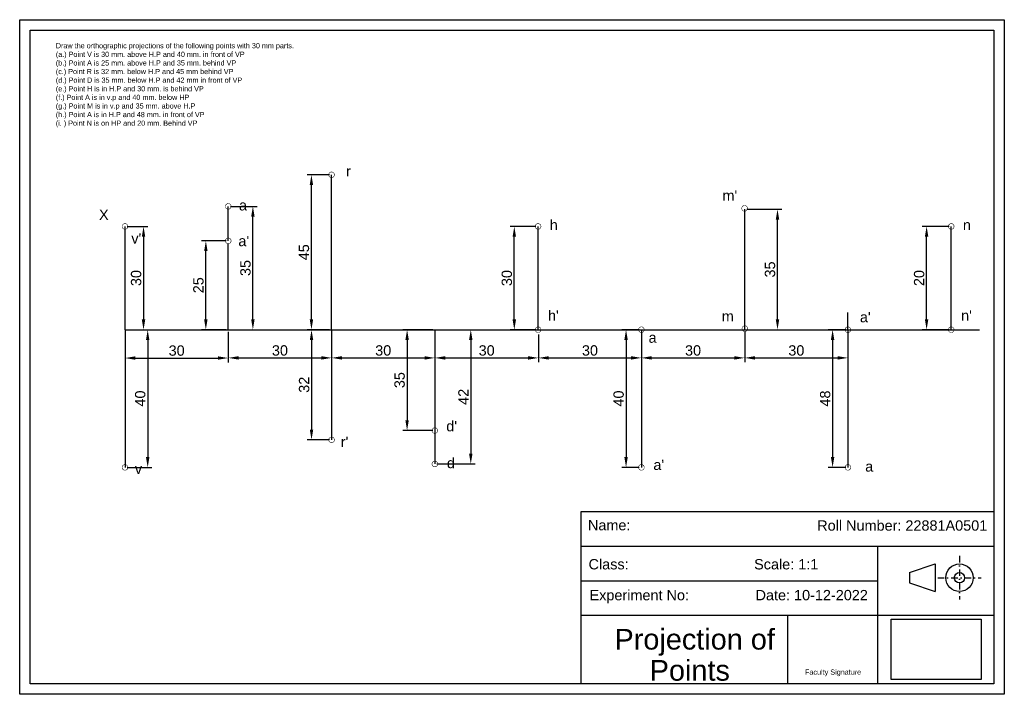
# Model space of a CAD drawing. Header units: millimetres. Extents: x 7 to 293, y 7 to 203.
import ezdxf

# ---------------------------------------------------------------- set-up
doc = ezdxf.new("R2010")
doc.units = ezdxf.units.MM
doc.linetypes.add('DASHDOT2', pattern=[12.7, 6.35, -3.175, 0, -3.175])
doc.styles.get("Standard").update_dxf_attribs({"font": 'arial.ttf'})
doc.dimstyles.new('ISO-25', dxfattribs={"dimtxt": 3, "dimasz": 3, "dimexe": 1.25, "dimexo": 0.625, "dimtad": 1, "dimtoh": 1, "dimdec": 0, "dimtxsty": 'Standard', "dimcen": 2.5, "dimclrd": 3, "dimclre": 4, "dimclrt": 6, "dimadec": 0, "dimazin": 0, "dimtfac": 1, "dimtdec": 0, "dimtmove": 0, "dimatfit": 3, "dimfxl": 1, "dimarcsym": 0})
picture_1 = doc.add_image_def('image1.png', size_in_pixel=(2532, 1700))

# ---------------------------------------------------------------- blocks, each defined once
blk = doc.blocks.new('College logo')
image = blk.add_image(picture_1, insert=(0, 0), size_in_units=(26.11, 17.53))
image.dxf.flags = 7
blk = doc.blocks.new('*D3')
at = {"color": 4, "lineweight": -2, "transparency": 16777216}
for p, q in [((37.59, 112.31), (37.59, 103.45)), ((67.59, 112.31), (67.59, 103.45))]:
    blk.add_line(p, q, dxfattribs=at)
at = {"color": 3, "lineweight": -2, "transparency": 16777216}
blk.add_line((40.59, 104.7), (64.59, 104.7), dxfattribs=at)
at = {"color": 3, "transparency": 16777216}
for points in [[(40.59, 105.2), (40.59, 104.2), (37.59, 104.7)], [(64.59, 105.2), (64.59, 104.2), (67.59, 104.7)]]:
    blk.add_solid(points, dxfattribs=at)
at = {"layer": 'Defpoints', "color": 0, "transparency": 16777216}
for p in [(37.59, 112.93), (67.59, 112.93), (67.59, 104.7)]:
    blk.add_point(p, dxfattribs=at)
at = {"color": 6, "transparency": 16777216, "insert": (52.59, 106.85), "char_height": 3, "attachment_point": 5}
blk.add_mtext('30', dxfattribs=at)
blk = doc.blocks.new('*D4')
at = {"color": 4, "lineweight": -2, "transparency": 16777216}
for p, q in [((38.21, 142.93), (44.22, 142.93)), ((38.21, 112.93), (44.22, 112.93))]:
    blk.add_line(p, q, dxfattribs=at)
at = {"color": 3, "lineweight": -2, "transparency": 16777216}
blk.add_line((42.97, 139.93), (42.97, 115.93), dxfattribs=at)
at = {"color": 3, "transparency": 16777216}
for points in [[(42.47, 139.93), (43.47, 139.93), (42.97, 142.93)], [(42.47, 115.93), (43.47, 115.93), (42.97, 112.93)]]:
    blk.add_solid(points, dxfattribs=at)
at = {"layer": 'Defpoints', "color": 0, "transparency": 16777216}
for p in [(37.59, 142.93), (37.59, 112.93), (42.97, 112.93)]:
    blk.add_point(p, dxfattribs=at)
at = {"color": 6, "transparency": 16777216, "insert": (40.82, 127.93), "char_height": 3, "attachment_point": 5, "rotation": 90}
blk.add_mtext('30', dxfattribs=at)
blk = doc.blocks.new('*D5')
at = {"color": 4, "lineweight": -2, "transparency": 16777216}
for p, q in [((38.21, 112.93), (45.43, 112.93)), ((38.21, 72.93), (45.43, 72.93))]:
    blk.add_line(p, q, dxfattribs=at)
at = {"color": 3, "lineweight": -2, "transparency": 16777216}
blk.add_line((44.18, 109.93), (44.18, 75.93), dxfattribs=at)
at = {"color": 3, "transparency": 16777216}
for points in [[(43.68, 109.93), (44.68, 109.93), (44.18, 112.93)], [(43.68, 75.93), (44.68, 75.93), (44.18, 72.93)]]:
    blk.add_solid(points, dxfattribs=at)
at = {"layer": 'Defpoints', "color": 0, "transparency": 16777216}
for p in [(37.59, 112.93), (37.59, 72.93), (44.18, 72.93)]:
    blk.add_point(p, dxfattribs=at)
at = {"color": 6, "transparency": 16777216, "insert": (42.02, 92.93), "char_height": 3, "attachment_point": 5, "rotation": 90}
blk.add_mtext('40', dxfattribs=at)
blk = doc.blocks.new('*D11')
at = {"color": 4, "lineweight": -2, "transparency": 16777216}
for p, q in [((156.96, 142.93), (149.42, 142.93)), ((156.96, 112.93), (149.42, 112.93))]:
    blk.add_line(p, q, dxfattribs=at)
at = {"color": 3, "lineweight": -2, "transparency": 16777216}
blk.add_line((150.67, 115.93), (150.67, 139.93), dxfattribs=at)
at = {"color": 3, "transparency": 16777216}
for points in [[(150.17, 139.93), (151.17, 139.93), (150.67, 142.93)], [(150.17, 115.93), (151.17, 115.93), (150.67, 112.93)]]:
    blk.add_solid(points, dxfattribs=at)
at = {"layer": 'Defpoints', "color": 0, "transparency": 16777216}
for p in [(150.67, 142.93), (157.59, 142.93), (157.59, 112.93)]:
    blk.add_point(p, dxfattribs=at)
at = {"color": 6, "transparency": 16777216, "insert": (148.51, 127.93), "char_height": 3, "attachment_point": 5, "rotation": 90}
blk.add_mtext('30', dxfattribs=at)
blk = doc.blocks.new('*D19')
at = {"color": 4, "lineweight": -2, "transparency": 16777216}
for p, q in [((126.96, 112.93), (118.28, 112.93)), ((126.96, 83.63), (118.28, 83.63))]:
    blk.add_line(p, q, dxfattribs=at)
at = {"color": 3, "lineweight": -2, "transparency": 16777216}
blk.add_line((119.53, 109.93), (119.53, 86.63), dxfattribs=at)
at = {"color": 3, "transparency": 16777216}
for points in [[(119.03, 109.93), (120.03, 109.93), (119.53, 112.93)], [(119.03, 86.63), (120.03, 86.63), (119.53, 83.63)]]:
    blk.add_solid(points, dxfattribs=at)
at = {"layer": 'Defpoints', "color": 0, "transparency": 16777216}
for p in [(127.59, 112.93), (119.53, 83.63), (127.59, 83.63)]:
    blk.add_point(p, dxfattribs=at)
at = {"color": 6, "transparency": 16777216, "insert": (117.37, 98.28), "char_height": 3, "attachment_point": 5, "rotation": 90}
blk.add_mtext('35', dxfattribs=at)
blk = doc.blocks.new('*D20')
at = {"color": 4, "lineweight": -2, "transparency": 16777216}
for p, q in [((128.21, 112.93), (139.28, 112.93)), ((128.21, 73.93), (139.28, 73.93))]:
    blk.add_line(p, q, dxfattribs=at)
at = {"color": 3, "lineweight": -2, "transparency": 16777216}
blk.add_line((138.03, 109.93), (138.03, 76.93), dxfattribs=at)
at = {"color": 3, "transparency": 16777216}
for points in [[(137.53, 109.93), (138.53, 109.93), (138.03, 112.93)], [(137.53, 76.93), (138.53, 76.93), (138.03, 73.93)]]:
    blk.add_solid(points, dxfattribs=at)
at = {"layer": 'Defpoints', "color": 0, "transparency": 16777216}
for p in [(127.59, 112.93), (127.59, 73.93), (138.03, 73.93)]:
    blk.add_point(p, dxfattribs=at)
at = {"color": 6, "transparency": 16777216, "insert": (135.89, 93.43), "char_height": 3, "attachment_point": 5, "rotation": 90}
blk.add_mtext('42', dxfattribs=at)
blk = doc.blocks.new('*D21')
at = {"color": 4, "lineweight": -2, "transparency": 16777216}
for p, q in [((186.96, 112.93), (181.88, 112.93)), ((186.96, 72.93), (181.88, 72.93))]:
    blk.add_line(p, q, dxfattribs=at)
at = {"color": 3, "lineweight": -2, "transparency": 16777216}
blk.add_line((183.13, 109.93), (183.13, 75.93), dxfattribs=at)
at = {"color": 3, "transparency": 16777216}
for points in [[(182.63, 109.93), (183.63, 109.93), (183.13, 112.93)], [(182.63, 75.93), (183.63, 75.93), (183.13, 72.93)]]:
    blk.add_solid(points, dxfattribs=at)
at = {"layer": 'Defpoints', "color": 0, "transparency": 16777216}
for p in [(187.59, 112.93), (183.13, 72.93), (187.59, 72.93)]:
    blk.add_point(p, dxfattribs=at)
at = {"color": 6, "transparency": 16777216, "insert": (180.98, 92.93), "char_height": 3, "attachment_point": 5, "rotation": 90}
blk.add_mtext('40', dxfattribs=at)
blk = doc.blocks.new('*D22')
at = {"color": 4, "lineweight": -2, "transparency": 16777216}
for p, q in [((67.59, 112.31), (67.59, 103.49)), ((97.59, 112.31), (97.59, 103.49))]:
    blk.add_line(p, q, dxfattribs=at)
at = {"color": 3, "lineweight": -2, "transparency": 16777216}
blk.add_line((70.59, 104.74), (94.59, 104.74), dxfattribs=at)
at = {"color": 3, "transparency": 16777216}
for points in [[(70.59, 105.24), (70.59, 104.24), (67.59, 104.74)], [(94.59, 105.24), (94.59, 104.24), (97.59, 104.74)]]:
    blk.add_solid(points, dxfattribs=at)
at = {"layer": 'Defpoints', "color": 0, "transparency": 16777216}
for p in [(67.59, 112.93), (97.59, 112.93), (97.59, 104.74)]:
    blk.add_point(p, dxfattribs=at)
at = {"color": 6, "transparency": 16777216, "insert": (82.59, 106.89), "char_height": 3, "attachment_point": 5}
blk.add_mtext('30', dxfattribs=at)
blk = doc.blocks.new('*D23')
at = {"color": 4, "lineweight": -2, "transparency": 16777216}
for p, q in [((97.59, 112.31), (97.59, 103.49)), ((127.59, 112.31), (127.59, 103.49))]:
    blk.add_line(p, q, dxfattribs=at)
at = {"color": 3, "lineweight": -2, "transparency": 16777216}
blk.add_line((100.59, 104.74), (124.59, 104.74), dxfattribs=at)
at = {"color": 3, "transparency": 16777216}
for points in [[(100.59, 105.24), (100.59, 104.24), (97.59, 104.74)], [(124.59, 105.24), (124.59, 104.24), (127.59, 104.74)]]:
    blk.add_solid(points, dxfattribs=at)
at = {"layer": 'Defpoints', "color": 0, "transparency": 16777216}
for p in [(97.59, 112.93), (127.59, 112.93), (127.59, 104.74)]:
    blk.add_point(p, dxfattribs=at)
at = {"color": 6, "transparency": 16777216, "insert": (112.59, 106.89), "char_height": 3, "attachment_point": 5}
blk.add_mtext('30', dxfattribs=at)
blk = doc.blocks.new('*D24')
at = {"color": 4, "lineweight": -2, "transparency": 16777216}
for p, q in [((127.59, 112.31), (127.59, 103.49)), ((157.69, 111.49), (157.69, 103.49))]:
    blk.add_line(p, q, dxfattribs=at)
at = {"color": 3, "lineweight": -2, "transparency": 16777216}
blk.add_line((130.59, 104.74), (154.69, 104.74), dxfattribs=at)
at = {"color": 3, "transparency": 16777216}
for points in [[(130.59, 105.24), (130.59, 104.24), (127.59, 104.74)], [(154.69, 105.24), (154.69, 104.24), (157.69, 104.74)]]:
    blk.add_solid(points, dxfattribs=at)
at = {"layer": 'Defpoints', "color": 0, "transparency": 16777216}
for p in [(127.59, 112.93), (157.69, 112.12), (157.69, 104.74)]:
    blk.add_point(p, dxfattribs=at)
at = {"color": 6, "transparency": 16777216, "insert": (142.64, 106.89), "char_height": 3, "attachment_point": 5}
blk.add_mtext('30', dxfattribs=at)
blk = doc.blocks.new('*D25')
at = {"color": 4, "lineweight": -2, "transparency": 16777216}
for p, q in [((187.59, 112.31), (187.59, 103.49)), ((157.69, 111.49), (157.69, 103.49))]:
    blk.add_line(p, q, dxfattribs=at)
at = {"color": 3, "lineweight": -2, "transparency": 16777216}
blk.add_line((160.69, 104.74), (184.59, 104.74), dxfattribs=at)
at = {"color": 3, "transparency": 16777216}
for points in [[(160.69, 105.24), (160.69, 104.24), (157.69, 104.74)], [(184.59, 105.24), (184.59, 104.24), (187.59, 104.74)]]:
    blk.add_solid(points, dxfattribs=at)
at = {"layer": 'Defpoints', "color": 0, "transparency": 16777216}
for p in [(157.69, 112.12), (187.59, 112.93), (187.59, 104.74)]:
    blk.add_point(p, dxfattribs=at)
at = {"color": 6, "transparency": 16777216, "insert": (172.64, 106.89), "char_height": 3, "attachment_point": 5}
blk.add_mtext('30', dxfattribs=at)
blk = doc.blocks.new('*D26')
at = {"color": 4, "lineweight": -2, "transparency": 16777216}
for p, q in [((187.59, 112.31), (187.59, 103.49)), ((217.59, 112.31), (217.59, 103.49))]:
    blk.add_line(p, q, dxfattribs=at)
at = {"color": 3, "lineweight": -2, "transparency": 16777216}
blk.add_line((190.59, 104.74), (214.59, 104.74), dxfattribs=at)
at = {"color": 3, "transparency": 16777216}
for points in [[(190.59, 105.24), (190.59, 104.24), (187.59, 104.74)], [(214.59, 105.24), (214.59, 104.24), (217.59, 104.74)]]:
    blk.add_solid(points, dxfattribs=at)
at = {"layer": 'Defpoints', "color": 0, "transparency": 16777216}
for p in [(187.59, 112.93), (217.59, 112.93), (217.59, 104.74)]:
    blk.add_point(p, dxfattribs=at)
at = {"color": 6, "transparency": 16777216, "insert": (202.59, 106.89), "char_height": 3, "attachment_point": 5}
blk.add_mtext('30', dxfattribs=at)
blk = doc.blocks.new('*D27')
at = {"color": 4, "lineweight": -2, "transparency": 16777216}
for p, q in [((217.59, 112.31), (217.59, 103.49)), ((247.59, 112.31), (247.59, 103.49))]:
    blk.add_line(p, q, dxfattribs=at)
at = {"color": 3, "lineweight": -2, "transparency": 16777216}
blk.add_line((220.59, 104.74), (244.59, 104.74), dxfattribs=at)
at = {"color": 3, "transparency": 16777216}
for points in [[(220.59, 105.24), (220.59, 104.24), (217.59, 104.74)], [(244.59, 105.24), (244.59, 104.24), (247.59, 104.74)]]:
    blk.add_solid(points, dxfattribs=at)
at = {"layer": 'Defpoints', "color": 0, "transparency": 16777216}
for p in [(217.59, 112.93), (247.59, 112.93), (247.59, 104.74)]:
    blk.add_point(p, dxfattribs=at)
at = {"color": 6, "transparency": 16777216, "insert": (232.59, 106.89), "char_height": 3, "attachment_point": 5}
blk.add_mtext('30', dxfattribs=at)
blk = doc.blocks.new('*D31')
at = {"color": 4, "lineweight": -2, "transparency": 16777216}
for p, q in [((218.21, 147.93), (228.37, 147.93)), ((218.21, 112.93), (228.37, 112.93))]:
    blk.add_line(p, q, dxfattribs=at)
at = {"color": 3, "lineweight": -2, "transparency": 16777216}
blk.add_line((227.12, 115.93), (227.12, 144.93), dxfattribs=at)
at = {"color": 3, "transparency": 16777216}
for points in [[(226.62, 144.93), (227.62, 144.93), (227.12, 147.93)], [(226.62, 115.93), (227.62, 115.93), (227.12, 112.93)]]:
    blk.add_solid(points, dxfattribs=at)
at = {"layer": 'Defpoints', "color": 0, "transparency": 16777216}
for p in [(217.59, 147.93), (227.12, 147.93), (217.59, 112.93)]:
    blk.add_point(p, dxfattribs=at)
at = {"color": 6, "transparency": 16777216, "insert": (224.96, 130.43), "char_height": 3, "attachment_point": 5, "rotation": 90}
blk.add_mtext('35', dxfattribs=at)
blk = doc.blocks.new('*D36')
at = {"color": 4, "lineweight": -2, "transparency": 16777216}
for p, q in [((246.96, 112.93), (241.88, 112.93)), ((246.96, 72.93), (241.88, 72.93))]:
    blk.add_line(p, q, dxfattribs=at)
at = {"color": 3, "lineweight": -2, "transparency": 16777216}
blk.add_line((243.13, 109.93), (243.13, 75.93), dxfattribs=at)
at = {"color": 3, "transparency": 16777216}
for points in [[(242.63, 109.93), (243.63, 109.93), (243.13, 112.93)], [(242.63, 75.93), (243.63, 75.93), (243.13, 72.93)]]:
    blk.add_solid(points, dxfattribs=at)
at = {"layer": 'Defpoints', "color": 0, "transparency": 16777216}
for p in [(247.59, 112.93), (243.13, 72.93), (247.59, 72.93)]:
    blk.add_point(p, dxfattribs=at)
at = {"color": 6, "transparency": 16777216, "insert": (240.98, 92.93), "char_height": 3, "attachment_point": 5, "rotation": 90}
blk.add_mtext('48', dxfattribs=at)
blk = doc.blocks.new('*D42')
at = {"color": 4, "lineweight": -2, "transparency": 16777216}
for p, q in [((276.96, 142.93), (269.18, 142.93)), ((276.96, 112.93), (269.18, 112.93))]:
    blk.add_line(p, q, dxfattribs=at)
at = {"color": 3, "lineweight": -2, "transparency": 16777216}
blk.add_line((270.43, 115.93), (270.43, 139.93), dxfattribs=at)
at = {"color": 3, "transparency": 16777216}
for points in [[(269.93, 139.93), (270.93, 139.93), (270.43, 142.93)], [(269.93, 115.93), (270.93, 115.93), (270.43, 112.93)]]:
    blk.add_solid(points, dxfattribs=at)
at = {"layer": 'Defpoints', "color": 0, "transparency": 16777216}
for p in [(270.43, 142.93), (277.59, 142.93), (277.59, 112.93)]:
    blk.add_point(p, dxfattribs=at)
at = {"color": 6, "transparency": 16777216, "insert": (268.27, 127.93), "char_height": 3, "attachment_point": 5, "rotation": 90}
blk.add_mtext('20', dxfattribs=at)
blk = doc.blocks.new('*D43')
at = {"color": 4, "lineweight": -2, "transparency": 16777216}
for p, q in [((96.96, 157.93), (90.49, 157.93)), ((96.96, 112.93), (90.49, 112.93))]:
    blk.add_line(p, q, dxfattribs=at)
at = {"color": 3, "lineweight": -2, "transparency": 16777216}
blk.add_line((91.74, 115.93), (91.74, 154.93), dxfattribs=at)
at = {"color": 3, "transparency": 16777216}
for points in [[(91.24, 154.93), (92.24, 154.93), (91.74, 157.93)], [(91.24, 115.93), (92.24, 115.93), (91.74, 112.93)]]:
    blk.add_solid(points, dxfattribs=at)
at = {"layer": 'Defpoints', "color": 0, "transparency": 16777216}
for p in [(91.74, 157.93), (97.59, 157.93), (97.59, 112.93)]:
    blk.add_point(p, dxfattribs=at)
at = {"color": 6, "transparency": 16777216, "insert": (89.58, 135.43), "char_height": 3, "attachment_point": 5, "rotation": 90}
blk.add_mtext('45', dxfattribs=at)
blk = doc.blocks.new('*D44')
at = {"color": 4, "lineweight": -2, "transparency": 16777216}
for p, q in [((96.96, 112.93), (90.52, 112.93)), ((96.96, 80.93), (90.52, 80.93))]:
    blk.add_line(p, q, dxfattribs=at)
at = {"color": 3, "lineweight": -2, "transparency": 16777216}
blk.add_line((91.77, 109.93), (91.77, 83.93), dxfattribs=at)
at = {"color": 3, "transparency": 16777216}
for points in [[(91.27, 109.93), (92.27, 109.93), (91.77, 112.93)], [(91.27, 83.93), (92.27, 83.93), (91.77, 80.93)]]:
    blk.add_solid(points, dxfattribs=at)
at = {"layer": 'Defpoints', "color": 0, "transparency": 16777216}
for p in [(97.59, 112.93), (91.77, 80.93), (97.59, 80.93)]:
    blk.add_point(p, dxfattribs=at)
at = {"color": 6, "transparency": 16777216, "insert": (89.62, 96.93), "char_height": 3, "attachment_point": 5, "rotation": 90}
blk.add_mtext('32', dxfattribs=at)
blk = doc.blocks.new('*D45')
at = {"color": 4, "lineweight": -2, "transparency": 16777216}
for p, q in [((66.96, 138.76), (59.82, 138.76)), ((66.96, 112.93), (59.82, 112.93))]:
    blk.add_line(p, q, dxfattribs=at)
at = {"color": 3, "lineweight": -2, "transparency": 16777216}
blk.add_line((61.07, 115.93), (61.07, 135.76), dxfattribs=at)
at = {"color": 3, "transparency": 16777216}
for points in [[(60.57, 135.76), (61.57, 135.76), (61.07, 138.76)], [(60.57, 115.93), (61.57, 115.93), (61.07, 112.93)]]:
    blk.add_solid(points, dxfattribs=at)
at = {"layer": 'Defpoints', "color": 0, "transparency": 16777216}
for p in [(61.07, 138.76), (67.59, 138.76), (67.59, 112.93)]:
    blk.add_point(p, dxfattribs=at)
at = {"color": 6, "transparency": 16777216, "insert": (58.92, 125.85), "char_height": 3, "attachment_point": 5, "rotation": 90}
blk.add_mtext('25', dxfattribs=at)
blk = doc.blocks.new('*D46')
at = {"color": 4, "lineweight": -2, "transparency": 16777216}
for p, q in [((68.21, 148.76), (75.99, 148.76)), ((68.21, 112.93), (75.99, 112.93))]:
    blk.add_line(p, q, dxfattribs=at)
at = {"color": 3, "lineweight": -2, "transparency": 16777216}
blk.add_line((74.74, 115.93), (74.74, 145.76), dxfattribs=at)
at = {"color": 3, "transparency": 16777216}
for points in [[(74.24, 145.76), (75.24, 145.76), (74.74, 148.76)], [(74.24, 115.93), (75.24, 115.93), (74.74, 112.93)]]:
    blk.add_solid(points, dxfattribs=at)
at = {"layer": 'Defpoints', "color": 0, "transparency": 16777216}
for p in [(67.59, 148.76), (74.74, 148.76), (67.59, 112.93)]:
    blk.add_point(p, dxfattribs=at)
at = {"color": 6, "transparency": 16777216, "insert": (72.59, 130.85), "char_height": 3, "attachment_point": 5, "rotation": 90}
blk.add_mtext('35', dxfattribs=at)

msp = doc.modelspace()

# ---------------------------------------------------------------- linework, layer by layer
for p, q in [((97.59, 112.93), (97.59, 157.93)), ((67.59, 138.76), (67.59, 148.76)), ((217.59, 112.93), (217.59, 147.93)), ((37.59, 112.93), (37.59, 142.93)), ((157.59, 112.93), (157.59, 142.93)), ((277.59, 112.93), (277.59, 142.93)), ((67.59, 112.93), (67.59, 137.93)), ((37.59, 112.93), (37.59, 117.93)), ((67.59, 112.93), (67.59, 117.93)), ((97.59, 112.93), (97.59, 117.93)), ((157.59, 112.93), (157.59, 117.93)), ((217.59, 112.93), (217.59, 117.93)), ((247.59, 112.93), (247.59, 117.93)), ((277.59, 112.93), (277.59, 117.93)), ((37.59, 112.93), (285.78, 112.93)), ((37.59, 112.93), (37.59, 72.93)), ((97.59, 112.93), (97.59, 80.93)), ((127.59, 112.93), (127.59, 80.93)), ((187.59, 112.93), (187.59, 72.93)), ((247.59, 112.93), (247.59, 72.93)), ((127.59, 80.93), (127.59, 73.93)), ((290, 60), (170, 60)), ((170, 60), (170, 10)), ((170, 50), (290, 50)), ((256.15, 50), (256.15, 10)), ((265.46, 42.38), (272.95, 44.88)), ((272.95, 44.88), (272.95, 36.89)), ((265.46, 42.38), (265.46, 39.38)), ((170, 40), (256.15, 40)), ((265.46, 39.38), (272.95, 36.89)), ((170, 30), (290, 30)), ((230, 30), (230, 10))]:
    msp.add_line(p, q)
at = {"linetype": 'DASHDOT2', "ltscale": 0.3}
for p, q in [((279.99, 47.22), (279.99, 34.54)), ((273.67, 40.88), (286.28, 40.88))]:
    msp.add_line(p, q, dxfattribs=at)
at = {"lineweight": 25}
for points in [[(7, 203), (293, 203), (293, 7), (7, 7)], [(10, 200), (290, 200), (290, 10), (10, 10)]]:
    msp.add_lwpolyline(points, close=True, dxfattribs=at)
at = {"const_width": 0.15}
for points in [[(96.76, 157.93, 1), (98.41, 157.93, 1)], [(66.76, 148.76, 1), (68.41, 148.76, 1)], [(216.73, 148.18, 1), (218.38, 148.18, 1)], [(36.76, 142.93, 1), (38.41, 142.93, 1)], [(156.76, 142.93, 1), (158.41, 142.93, 1)], [(276.76, 142.93, 1), (278.41, 142.93, 1)], [(66.76, 138.76, 1), (68.41, 138.76, 1)], [(156.76, 112.93, 1), (158.41, 112.93, 1)], [(186.76, 112.93, 1), (188.41, 112.93, 1)], [(216.83, 113.24, 1), (218.48, 113.24, 1)], [(246.76, 112.93, 1), (248.41, 112.93, 1)], [(276.76, 112.93, 1), (278.41, 112.93, 1)], [(126.76, 83.63, 1), (128.41, 83.63, 1)], [(96.76, 80.93, 1), (98.41, 80.93, 1)], [(126.76, 73.93, 1), (128.41, 73.93, 1)], [(36.76, 72.93, 1), (38.41, 72.93, 1)], [(186.76, 72.93, 1), (188.41, 72.93, 1)], [(246.76, 72.93, 1), (248.41, 72.93, 1)]]:
    msp.add_lwpolyline(points, format="xyb", close=True, dxfattribs=at)
for radius in [3.99, 1.5]:
    msp.add_circle((279.98, 40.88), radius)

# ---------------------------------------------------------------- block references
msp.add_blockref('College logo', (260.13, 11.27))

# ---------------------------------------------------------------- texts
for s, height, p in [('r', 3, (101.79, 157.48)), ("m'", 3, (211.13, 150.43)), ('a', 3, (70.7, 147.58)), ('X', 3, (30.04, 144.81)), ('h', 3, (160.97, 141.86)), ('n', 3, (280.97, 141.86)), ("v'", 3, (39.43, 137.95)), ("a'", 3, (70.53, 137.2)), ("h'", 3, (160.45, 115.54)), ('m', 3, (210.94, 115.35)), ("a'", 3, (251.06, 115.08)), ("n'", 3, (280.45, 115.54)), ('a', 3, (189.67, 109.14)), ("d'", 3, (130.91, 83.41)), ("r'", 3, (100.27, 78.84)), ('d', 3, (131.09, 72.7)), ("a'", 3, (191.06, 72.17)), ('v', 3, (40.45, 71.03)), ('a', 3, (252.59, 71.71)), ('Name:', 3, (172.06, 54.65)), ('Roll Number: 22881A0501', 3, (238.66, 54.54)), ('Class:', 3, (172.24, 43.29)), ('Scale: 1:1', 3, (220.33, 43.29)), ('Experiment No:', 3, (172.53, 34.32)), ('Date: 10-12-2022', 3, (220.75, 34.32)), ('Projection of ', 6, (179.77, 20)), ('Faculty Signature', 1.5, (235.11, 12.71))]:
    msp.add_text(s, height=height).set_placement(p)
at = {"attachment_point": 1}
for s, insert, char_height, width in [('Draw the orthographic projections of the following points with 30 mm parts.\\P(a.) Point V is 30 mm. above H.P and 40 mm. in front of VP\\P(b.) Point A is 25 mm. above H.P and 35 mm. behind VP\\P(c.) Point R is 32 mm. below H.P and 45 mm behind VP\\P(d.) Point D is 35 mm. below H.P and 42 mm in front of VP\\P(e.) Point H is in H.P and 30 mm. is behind VP\\P(f.) Point A is in v.p and 40 mm. below HP\\P(g.) Point M is in v.p and 35 mm. above H.P\\P(h.) Point A is in H.P and 48 mm. in front of VP\\P(i. ) Point N is on HP and 20 mm. Behind VP', (17.49, 196.19), 1.5, 68.961), ('Points', (190, 16.96), 6, 23.4424)]:
    msp.add_mtext(s, dxfattribs=dict(at, insert=insert, char_height=char_height, width=width))

# ---------------------------------------------------------------- dimensions: what is measured, and where the dimension line sits
for base, p1, p2, picture, middle in [((91.74, 157.93), (97.59, 112.93), (97.59, 157.93), '*D43', (89.58, 135.43)), ((227.12, 147.93), (217.59, 112.93), (217.59, 147.93), '*D31', (224.96, 130.43)), ((42.97, 112.93), (37.59, 142.93), (37.59, 112.93), '*D4', (40.82, 127.93)), ((150.67, 142.93), (157.59, 112.93), (157.59, 142.93), '*D11', (148.51, 127.93)), ((44.18, 72.93), (37.59, 112.93), (37.59, 72.93), '*D5', (42.02, 92.93)), ((91.77, 80.93), (97.59, 112.93), (97.59, 80.93), '*D44', (89.62, 96.93)), ((183.13, 72.93), (187.59, 112.93), (187.59, 72.93), '*D21', (180.98, 92.93))]:
    dim = msp.add_linear_dim(base=base, p1=p1, p2=p2, angle=90, dimstyle='ISO-25')
    dim.commit()
    dim.dimension.update_dxf_attribs({"geometry": picture, "text_midpoint": middle})
for base, p1, p2, text, picture, middle in [((74.74, 148.76), (67.59, 112.93), (67.59, 148.76), '35', '*D46', (72.59, 130.85)), ((270.43, 142.93), (277.59, 112.93), (277.59, 142.93), '20', '*D42', (268.27, 127.93)), ((61.07, 138.76), (67.59, 112.93), (67.59, 138.76), '25', '*D45', (58.92, 125.85)), ((119.53, 83.63), (127.59, 112.93), (127.59, 83.63), '35', '*D19', (117.37, 98.28)), ((138.03, 73.93), (127.59, 112.93), (127.59, 73.93), '42', '*D20', (135.89, 93.43)), ((243.13, 72.93), (247.59, 112.93), (247.59, 72.93), '48', '*D36', (240.98, 92.93))]:
    dim = msp.add_linear_dim(base=base, p1=p1, p2=p2, angle=90, text=text, dimstyle='ISO-25')
    dim.commit()
    dim.dimension.update_dxf_attribs({"geometry": picture, "text_midpoint": middle})
for base, p1, p2, picture, middle in [((67.59, 104.7), (37.59, 112.93), (67.59, 112.93), '*D3', (52.59, 106.85)), ((97.59, 104.74), (67.59, 112.93), (97.59, 112.93), '*D22', (82.59, 106.89))]:
    dim = msp.add_linear_dim(base=base, p1=p1, p2=p2, dimstyle='ISO-25')
    dim.commit()
    dim.dimension.update_dxf_attribs({"geometry": picture, "text_midpoint": middle})
for base, p1, p2, picture, middle in [((127.59, 104.74), (97.59, 112.93), (127.59, 112.93), '*D23', (112.59, 106.89)), ((157.69, 104.74), (127.59, 112.93), (157.69, 112.12), '*D24', (142.64, 106.89)), ((187.59, 104.74), (157.69, 112.12), (187.59, 112.93), '*D25', (172.64, 106.89)), ((217.59, 104.74), (187.59, 112.93), (217.59, 112.93), '*D26', (202.59, 106.89)), ((247.59, 104.74), (217.59, 112.93), (247.59, 112.93), '*D27', (232.59, 106.89))]:
    dim = msp.add_linear_dim(base=base, p1=p1, p2=p2, dimstyle='ISO-25', override={"dimtmove": 1})
    dim.commit()
    dim.dimension.update_dxf_attribs({"geometry": picture, "text_midpoint": middle})

doc.saveas('drawing.dxf')
